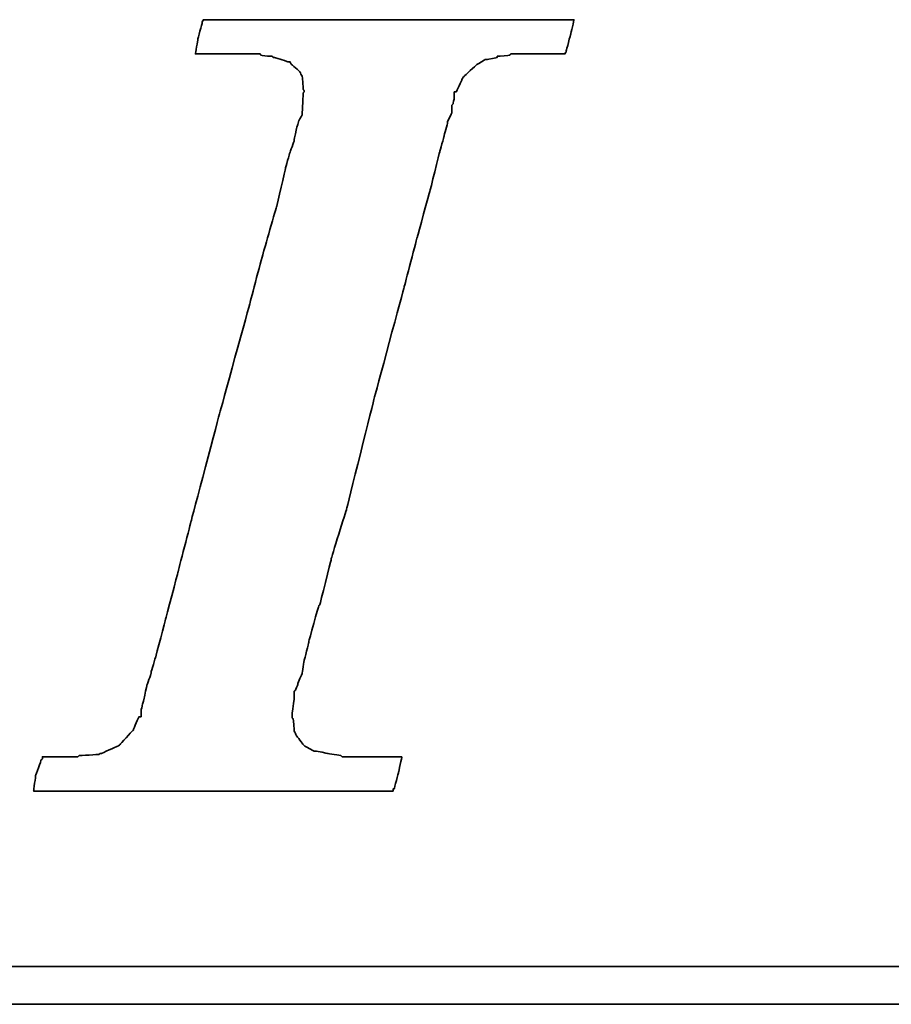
# Model space of a CAD drawing. Header units: millimetres. Extents: x 292 to 530, y -268 to -194.
# Tile 31 of 52: x 464.16 to 465.88, y -247.75 to -245.8. Entities that reach past the tile are written whole.
import ezdxf

# ---------------------------------------------------------------- set-up
doc = ezdxf.new("R2010")
doc.units = ezdxf.units.MM
doc.header["$LTSCALE"] = 0.1
doc.layers.add('DIM', color=4, linetype='CONTINUOUS')
doc.layers.add('layer 1', color=7, linetype='CONTINUOUS')

# ---------------------------------------------------------------- blocks, each defined once
blk = doc.blocks.new('TBI MOTION logo(完整正式版)')
at = {"layer": 'layer 1', "color": 22, "lineweight": 35}
for points, knots in [([(-40.59125, -7.94375), (-40.59125, -7.94375), (-40.97375, -7.94375), (-40.97375, -7.94375), (-40.97375, -7.94375), (-40.97375, -7.94375), (-41.38125, -7.94375), (-41.38125, -7.94375), (-41.38125, -7.94375), (-41.38125, -7.94375), (-41.54875, -7.94375), (-41.54875, -7.94375), (-41.54875, -7.94375), (-41.54875, -7.94375), (-41.59875, -7.94375), (-41.59875, -7.94375), (-41.59875, -7.94375), (-41.59875, -7.94375), (-41.88375, -7.94375), (-41.88375, -7.94375), (-41.88375, -7.94375), (-41.88375, -7.94375), (-41.90875, -7.91875), (-41.90875, -7.91875), (-41.90875, -7.91875), (-41.90875, -7.91875), (-42.19875, -7.87125), (-42.19875, -7.87125), (-42.19875, -7.87125), (-42.19875, -7.87125), (-42.43875, -7.82375), (-42.43875, -7.82375), (-42.43875, -7.82375), (-42.43875, -7.82375), (-42.45875, -7.82375), (-42.45875, -7.82375), (-42.45875, -7.82375), (-42.45875, -7.82375), (-42.48625, -7.82375), (-42.48625, -7.82375), (-42.48625, -7.82375), (-42.48625, -7.82375), (-42.67625, -7.72375), (-42.67625, -7.72375), (-42.67625, -7.72375), (-42.67625, -7.72375), (-42.70125, -7.70375), (-42.70125, -7.70375), (-42.70125, -7.70375), (-42.70125, -7.70375), (-42.72375, -7.67875), (-42.72375, -7.67875), (-42.72375, -7.67875), (-42.72375, -7.67875), (-42.86875, -7.48875), (-42.86875, -7.48875), (-42.86875, -7.48875), (-42.86875, -7.48875), (-42.89375, -7.43875), (-42.89375, -7.43875), (-42.89375, -7.43875), (-42.89375, -7.43875), (-42.91875, -7.38875), (-42.91875, -7.38875), (-42.91875, -7.38875), (-42.91875, -7.38875), (-42.93875, -7.12875), (-42.93875, -7.12875), (-42.93875, -7.12875), (-42.93875, -7.12875), (-42.96375, -7.10375), (-42.96375, -7.10375), (-42.96375, -7.10375), (-42.96375, -7.10375), (-42.96375, -7.05375), (-42.96375, -7.05375), (-42.96375, -7.05375), (-42.96375, -7.05375), (-42.96375, -7.00875), (-42.96375, -7.00875), (-42.96375, -7.00875), (-42.96375, -7.00875), (-42.91875, -6.69625), (-42.91875, -6.69625), (-42.91875, -6.69625), (-42.91875, -6.69625), (-42.91875, -6.62375), (-42.91875, -6.62375), (-42.91875, -6.62375), (-42.91875, -6.62375), (-42.91875, -6.59625), (-42.91875, -6.59625), (-42.91875, -6.59625), (-42.91875, -6.59625), (-42.91875, -6.57375), (-42.91875, -6.57375), (-42.91875, -6.57375), (-42.91875, -6.57375), (-42.91875, -6.52875), (-42.91875, -6.52875), (-42.91875, -6.52875), (-42.91875, -6.52875), (-42.89375, -6.50375), (-42.89375, -6.50375), (-42.89375, -6.50375), (-42.89375, -6.50375), (-42.84375, -6.38375), (-42.84375, -6.38375), (-42.84375, -6.38375), (-42.84375, -6.38375), (-42.84375, -6.35875), (-42.84375, -6.35875), (-42.84375, -6.35875), (-42.84375, -6.35875), (-42.74625, -6.14375), (-42.74625, -6.14375), (-42.74625, -6.14375), (-42.74625, -6.14375), (-42.70125, -5.85375), (-42.70125, -5.85375), (-42.70125, -5.85375), (-42.70125, -5.85375), (-42.60375, -5.47125), (-42.60375, -5.47125), (-42.60375, -5.47125), (-42.60375, -5.47125), (-42.60375, -5.44875), (-42.60375, -5.44875), (-42.60375, -5.44875), (-42.60375, -5.44875), (-42.38875, -4.67875), (-42.38875, -4.67875), (-42.38875, -4.67875), (-42.38875, -4.67875), (-42.36375, -4.65375), (-42.36375, -4.65375), (-42.36375, -4.65375), (-42.36375, -4.65375), (-42.12375, -3.69625), (-42.12375, -3.69625), (-42.12375, -3.69625), (-42.12375, -3.69625), (-42.12375, -3.67374), (-42.12375, -3.67374), (-42.12375, -3.67374), (-42.12375, -3.67374), (-41.78875, -2.59374), (-41.78875, -2.59374), (-41.78875, -2.59374), (-41.78875, -2.59374), (-41.18875, -0.19375), (-41.18875, -0.19375), (-41.18875, -0.19375), (-41.18875, -0.19375), (-40.54375, 2.20624), (-40.54375, 2.20624), (-40.54375, 2.20624), (-40.54375, 2.20624), (-40.25375, 3.30875), (-40.25375, 3.30875), (-40.25375, 3.30875), (-40.25375, 3.30875), (-39.98875, 4.27125), (-39.98875, 4.27125), (-39.98875, 4.27125), (-39.98875, 4.27125), (-39.77375, 5.13125), (-39.77375, 5.13125), (-39.77375, 5.13125), (-39.77375, 5.13125), (-39.67875, 5.47125), (-39.67875, 5.47125), (-39.67875, 5.47125), (-39.67875, 5.47125), (-39.60375, 5.75625), (-39.60375, 5.75625), (-39.60375, 5.75625), (-39.60375, 5.75625), (-39.60375, 5.78125), (-39.60375, 5.78125), (-39.60375, 5.78125), (-39.60375, 5.78125), (-39.50875, 5.97125), (-39.50875, 5.97125), (-39.50875, 5.97125), (-39.50875, 5.97125), (-39.50875, 6.13875), (-39.50875, 6.13875), (-39.50875, 6.13875), (-39.50875, 6.13875), (-39.48625, 6.16625), (-39.48625, 6.16625), (-39.48625, 6.16625), (-39.48625, 6.16625), (-39.46125, 6.28625), (-39.46125, 6.28625), (-39.46125, 6.28625), (-39.46125, 6.28625), (-39.46125, 6.42625), (-39.46125, 6.42625), (-39.46125, 6.42625), (-39.46125, 6.42625), (-39.41375, 6.42625), (-39.41375, 6.42625), (-39.41375, 6.42625), (-39.41375, 6.42625), (-39.29375, 6.69125), (-39.29375, 6.69125), (-39.29375, 6.69125), (-39.29375, 6.69125), (-39.26875, 6.74125), (-39.26875, 6.74125), (-39.26875, 6.74125), (-39.26875, 6.74125), (-39.24375, 6.76625), (-39.24375, 6.76625), (-39.24375, 6.76625), (-39.24375, 6.76625), (-38.98375, 7.00624), (-38.98375, 7.00624), (-38.98375, 7.00624), (-38.98375, 7.00624), (-38.95625, 7.02624), (-38.95625, 7.02624), (-38.95625, 7.02624), (-38.95625, 7.02624), (-38.78875, 7.12624), (-38.78875, 7.12624), (-38.78875, 7.12624), (-38.78875, 7.12624), (-38.76375, 7.12624), (-38.76375, 7.12624), (-38.76375, 7.12624), (-38.76375, 7.12624), (-38.74375, 7.12624), (-38.74375, 7.12624), (-38.74375, 7.12624), (-38.74375, 7.12624), (-38.52875, 7.17125), (-38.52875, 7.17125), (-38.52875, 7.17125), (-38.52875, 7.17125), (-38.52875, 7.19624), (-38.52875, 7.19624), (-38.52875, 7.19624), (-38.52875, 7.19624), (-38.50375, 7.19624), (-38.50375, 7.19624), (-38.50375, 7.19624), (-38.50375, 7.19624), (-38.26125, 7.21875), (-38.26125, 7.21875), (-38.26125, 7.21875), (-38.26125, 7.21875), (-38.23875, 7.24624), (-38.23875, 7.24624), (-38.23875, 7.24624), (-38.23875, 7.24624), (-38.21625, 7.24624), (-38.21625, 7.24624), (-38.21625, 7.24624), (-38.21625, 7.24624), (-38.18875, 7.24624), (-38.18875, 7.24624), (-38.18875, 7.24624), (-38.18875, 7.24624), (-37.90375, 7.24624), (-37.90375, 7.24624), (-37.90375, 7.24624), (-37.90375, 7.24624), (-37.85375, 7.24624), (-37.85375, 7.24624), (-37.85375, 7.24624), (-37.85375, 7.24624), (-37.75875, 7.24624), (-37.75875, 7.24624), (-37.75875, 7.24624), (-37.75875, 7.24624), (-37.42375, 7.24624), (-37.42375, 7.24624), (-37.42375, 7.24624), (-37.42375, 7.24624), (-37.08875, 7.24624), (-37.08875, 7.24624), (-37.08875, 7.24624), (-37.08875, 7.24624), (-37.06375, 7.24624), (-37.06375, 7.24624), (-37.06375, 7.24624), (-37.06375, 7.24624), (-37.06375, 7.26624), (-37.06375, 7.26624), (-37.06375, 7.26624), (-37.06375, 7.26624), (-37.03875, 7.29125), (-37.03875, 7.29125), (-37.03875, 7.29125), (-37.03875, 7.29125), (-37.03875, 7.31625), (-37.03875, 7.31625), (-37.03875, 7.31625), (-37.03875, 7.31625), (-36.94125, 7.67625), (-36.94125, 7.67625), (-36.94125, 7.67625), (-36.94125, 7.67625), (-36.86875, 7.98625), (-36.86875, 7.98625), (-36.86875, 7.98625), (-36.86875, 7.98625), (-36.98875, 7.98625), (-36.98875, 7.98625), (-36.98875, 7.98625), (-36.98875, 7.98625), (-37.42375, 7.98625), (-37.42375, 7.98625), (-37.42375, 7.98625), (-37.42375, 7.98625), (-37.94875, 7.98625), (-37.94875, 7.98625), (-37.94875, 7.98625), (-37.94875, 7.98625), (-38.57375, 7.98625), (-38.57375, 7.98625), (-38.57375, 7.98625), (-38.57375, 7.98625), (-39.29375, 7.98625), (-39.29375, 7.98625), (-39.29375, 7.98625), (-39.29375, 7.98625), (-40.82875, 7.98625), (-40.82875, 7.98625), (-40.82875, 7.98625), (-40.82875, 7.98625), (-42.36375, 7.98625), (-42.36375, 7.98625), (-42.36375, 7.98625), (-42.36375, 7.98625), (-43.08375, 7.98625), (-43.08375, 7.98625), (-43.08375, 7.98625), (-43.08375, 7.98625), (-43.70875, 7.98625), (-43.70875, 7.98625), (-43.70875, 7.98625), (-43.70875, 7.98625), (-44.23375, 7.98625), (-44.23375, 7.98625), (-44.23375, 7.98625), (-44.23375, 7.98625), (-44.66875, 7.98625), (-44.66875, 7.98625), (-44.66875, 7.98625), (-44.66875, 7.98625), (-44.88375, 7.98625), (-44.88375, 7.98625), (-44.88375, 7.98625), (-44.88375, 7.98625), (-44.90875, 7.94125), (-44.90875, 7.94125), (-44.90875, 7.94125), (-44.90875, 7.94125), (-44.90875, 7.91625), (-44.90875, 7.91625), (-44.90875, 7.91625), (-44.90875, 7.91625), (-45.00375, 7.55625), (-45.00375, 7.55625), (-45.00375, 7.55625), (-45.00375, 7.55625), (-45.05375, 7.24624), (-45.05375, 7.24624), (-45.05375, 7.24624), (-45.05375, 7.24624), (-44.61875, 7.24624), (-44.61875, 7.24624), (-44.61875, 7.24624), (-44.61875, 7.24624), (-44.11375, 7.24624), (-44.11375, 7.24624), (-44.11375, 7.24624), (-44.11375, 7.24624), (-43.99375, 7.24624), (-43.99375, 7.24624), (-43.99375, 7.24624), (-43.99375, 7.24624), (-43.94625, 7.24624), (-43.94625, 7.24624), (-43.94625, 7.24624), (-43.94625, 7.24624), (-43.92374, 7.24624), (-43.92374, 7.24624), (-43.92374, 7.24624), (-43.92374, 7.24624), (-43.65875, 7.24624), (-43.65875, 7.24624), (-43.65875, 7.24624), (-43.65875, 7.24624), (-43.63875, 7.21875), (-43.63875, 7.21875), (-43.63875, 7.21875), (-43.63875, 7.21875), (-43.46875, 7.19624), (-43.46875, 7.19624), (-43.46875, 7.19624), (-43.46875, 7.19624), (-43.39875, 7.19624), (-43.39875, 7.19624), (-43.39875, 7.19624), (-43.39875, 7.19624), (-43.37125, 7.17125), (-43.37125, 7.17125), (-43.37125, 7.17125), (-43.37125, 7.17125), (-43.34875, 7.17125), (-43.34875, 7.17125), (-43.34875, 7.17125), (-43.34875, 7.17125), (-43.20375, 7.12624), (-43.20375, 7.12624), (-43.20375, 7.12624), (-43.20375, 7.12624), (-43.05875, 7.07624), (-43.05875, 7.07624), (-43.05875, 7.07624), (-43.05875, 7.07624), (-43.01375, 7.07624), (-43.01375, 7.07624), (-43.01375, 7.07624), (-43.01375, 7.07624), (-42.98875, 7.02624), (-42.98875, 7.02624), (-42.98875, 7.02624), (-42.98875, 7.02624), (-42.79875, 6.86125), (-42.79875, 6.86125), (-42.79875, 6.86125), (-42.79875, 6.86125), (-42.77375, 6.81125), (-42.77375, 6.81125), (-42.77375, 6.81125), (-42.77375, 6.81125), (-42.74625, 6.76625), (-42.74625, 6.76625), (-42.74625, 6.76625), (-42.74625, 6.76625), (-42.72375, 6.47625), (-42.72375, 6.47625), (-42.72375, 6.47625), (-42.72375, 6.47625), (-42.70125, 6.45124), (-42.70125, 6.45124), (-42.70125, 6.45124), (-42.70125, 6.45124), (-42.70125, 6.42625), (-42.70125, 6.42625), (-42.70125, 6.42625), (-42.70125, 6.42625), (-42.72375, 6.40625), (-42.72375, 6.40625), (-42.72375, 6.40625), (-42.72375, 6.40625), (-42.74625, 5.97125), (-42.74625, 5.97125), (-42.74625, 5.97125), (-42.74625, 5.97125), (-42.74625, 5.94625), (-42.74625, 5.94625), (-42.74625, 5.94625), (-42.74625, 5.94625), (-42.74625, 5.92625), (-42.74625, 5.92625), (-42.74625, 5.92625), (-42.74625, 5.92625), (-42.77375, 5.87625), (-42.77375, 5.87625), (-42.77375, 5.87625), (-42.77375, 5.87625), (-42.81875, 5.80625), (-42.81875, 5.80625), (-42.81875, 5.80625), (-42.81875, 5.80625), (-42.86875, 5.63625), (-42.86875, 5.63625), (-42.86875, 5.63625), (-42.86875, 5.63625), (-42.91875, 5.39625), (-42.91875, 5.39625), (-42.91875, 5.39625), (-42.91875, 5.39625), (-42.91875, 5.37124), (-42.91875, 5.37124), (-42.91875, 5.37124), (-42.91875, 5.37124), (-43.01375, 5.10874), (-43.01375, 5.10874), (-43.01375, 5.10874), (-43.01375, 5.10874), (-43.10875, 4.77124), (-43.10875, 4.77124), (-43.10875, 4.77124), (-43.10875, 4.77124), (-43.29875, 3.95625), (-43.29875, 3.95625), (-43.29875, 3.95625), (-43.29875, 3.95625), (-43.58875, 2.95125), (-43.58875, 2.95125), (-43.58875, 2.95125), (-43.58875, 2.95125), (-43.87375, 1.87125), (-43.87375, 1.87125), (-43.87375, 1.87125), (-43.87375, 1.87125), (-44.52625, -0.50374), (-44.52625, -0.50374), (-44.52625, -0.50374), (-44.52625, -0.50374), (-45.14875, -2.85375), (-45.14875, -2.85375), (-45.14875, -2.85375), (-45.14875, -2.85375), (-45.43375, -3.95875), (-45.43375, -3.95875), (-45.43375, -3.95875), (-45.43375, -3.95875), (-45.69875, -4.96875), (-45.69875, -4.96875), (-45.69875, -4.96875), (-45.69875, -4.96875), (-45.91375, -5.78375), (-45.91375, -5.78375), (-45.91375, -5.78375), (-45.91375, -5.78375), (-46.01375, -6.11875), (-46.01375, -6.11875), (-46.01375, -6.11875), (-46.01375, -6.11875), (-46.01375, -6.14375), (-46.01375, -6.14375), (-46.01375, -6.14375), (-46.01375, -6.14375), (-46.10875, -6.40875), (-46.10875, -6.40875), (-46.10875, -6.40875), (-46.10875, -6.40875), (-46.15375, -6.64875), (-46.15375, -6.64875), (-46.15375, -6.64875), (-46.15375, -6.64875), (-46.20375, -6.83875), (-46.20375, -6.83875), (-46.20375, -6.83875), (-46.20375, -6.83875), (-46.22875, -6.93375), (-46.22875, -6.93375), (-46.22875, -6.93375), (-46.22875, -6.93375), (-46.22875, -7.07875), (-46.22875, -7.07875), (-46.22875, -7.07875), (-46.22875, -7.07875), (-46.27375, -7.07875), (-46.27375, -7.07875), (-46.27375, -7.07875), (-46.27375, -7.07875), (-46.39375, -7.34375), (-46.39375, -7.34375), (-46.39375, -7.34375), (-46.39375, -7.34375), (-46.39375, -7.36875), (-46.39375, -7.36875), (-46.39375, -7.36875), (-46.39375, -7.36875), (-46.42125, -7.38875), (-46.42125, -7.38875), (-46.42125, -7.38875), (-46.42125, -7.38875), (-46.68375, -7.67875), (-46.68375, -7.67875), (-46.68375, -7.67875), (-46.68375, -7.67875), (-46.70875, -7.70375), (-46.70875, -7.70375), (-46.70875, -7.70375), (-46.70875, -7.70375), (-46.75375, -7.72375), (-46.75375, -7.72375), (-46.75375, -7.72375), (-46.75375, -7.72375), (-47.08875, -7.87125), (-47.08875, -7.87125), (-47.08875, -7.87125), (-47.08875, -7.87125), (-47.11625, -7.87125), (-47.11625, -7.87125), (-47.11625, -7.87125), (-47.11625, -7.87125), (-47.13875, -7.89375), (-47.13875, -7.89375), (-47.13875, -7.89375), (-47.13875, -7.89375), (-47.56875, -7.91875), (-47.56875, -7.91875), (-47.56875, -7.91875), (-47.56875, -7.91875), (-47.59625, -7.94375), (-47.59625, -7.94375), (-47.59625, -7.94375), (-47.59625, -7.94375), (-47.64375, -7.94375), (-47.64375, -7.94375), (-47.64375, -7.94375), (-47.64375, -7.94375), (-47.73625, -7.94375), (-47.73625, -7.94375), (-47.73625, -7.94375), (-47.73625, -7.94375), (-48.07375, -7.94375), (-48.07375, -7.94375), (-48.07375, -7.94375), (-48.07375, -7.94375), (-48.36125, -7.94375), (-48.36125, -7.94375), (-48.36125, -7.94375), (-48.36125, -7.94375), (-48.36125, -7.96625), (-48.36125, -7.96625), (-48.36125, -7.96625), (-48.36125, -7.96625), (-48.36125, -7.99125), (-48.36125, -7.99125), (-48.36125, -7.99125), (-48.36125, -7.99125), (-48.38875, -8.01375), (-48.38875, -8.01375), (-48.38875, -8.01375), (-48.38875, -8.01375), (-48.50875, -8.34875), (-48.50875, -8.34875), (-48.50875, -8.34875), (-48.50875, -8.34875), (-48.55375, -8.68625), (-48.55375, -8.68625), (-48.55375, -8.68625), (-48.55375, -8.68625), (-48.45875, -8.68625), (-48.45875, -8.68625), (-48.45875, -8.68625), (-48.45875, -8.68625), (-48.07375, -8.68625), (-48.07375, -8.68625), (-48.07375, -8.68625), (-48.07375, -8.68625), (-47.52375, -8.68625), (-47.52375, -8.68625), (-47.52375, -8.68625), (-47.52375, -8.68625), (-46.92375, -8.68625), (-46.92375, -8.68625), (-46.92375, -8.68625), (-46.92375, -8.68625), (-46.25375, -8.68625), (-46.25375, -8.68625), (-46.25375, -8.68625), (-46.25375, -8.68625), (-46.20375, -8.68625), (-46.20375, -8.68625), (-46.20375, -8.68625), (-46.20375, -8.68625), (-44.71375, -8.68625), (-44.71375, -8.68625), (-44.71375, -8.68625), (-44.71375, -8.68625), (-43.22875, -8.68625), (-43.22875, -8.68625), (-43.22875, -8.68625), (-43.22875, -8.68625), (-42.55875, -8.68625), (-42.55875, -8.68625), (-42.55875, -8.68625), (-42.55875, -8.68625), (-42.50875, -8.68625), (-42.50875, -8.68625), (-42.50875, -8.68625), (-42.50875, -8.68625), (-41.93375, -8.68625), (-41.93375, -8.68625), (-41.93375, -8.68625), (-41.93375, -8.68625), (-41.38125, -8.68625), (-41.38125, -8.68625), (-41.38125, -8.68625), (-41.38125, -8.68625), (-40.97375, -8.68625), (-40.97375, -8.68625), (-40.97375, -8.68625), (-40.97375, -8.68625), (-40.78125, -8.68625), (-40.78125, -8.68625), (-40.78125, -8.68625), (-40.78125, -8.68625), (-40.78125, -8.63875), (-40.78125, -8.63875), (-40.78125, -8.63875), (-40.78125, -8.63875), (-40.75875, -8.63875), (-40.75875, -8.63875), (-40.75875, -8.63875), (-40.75875, -8.63875), (-40.66375, -8.27875), (-40.66375, -8.27875), (-40.66375, -8.27875), (-40.66375, -8.27875), (-40.59125, -7.94375), (-40.59125, -7.94375)], [0, 0, 0, 0, 0.00558659, 0.00558659, 0.00558659, 0.0055866, 0.01117318, 0.01117318, 0.01117318, 0.01117319, 0.01675978, 0.01675978, 0.01675978, 0.01675979, 0.02234637, 0.02234637, 0.02234637, 0.02234638, 0.02793296, 0.02793296, 0.02793296, 0.02793297, 0.03351955, 0.03351955, 0.03351955, 0.03351956, 0.03910615, 0.03910615, 0.03910615, 0.03910616, 0.04469274, 0.04469274, 0.04469274, 0.04469275, 0.05027933, 0.05027933, 0.05027933, 0.05027934, 0.05586592, 0.05586592, 0.05586592, 0.05586593, 0.06145251, 0.06145251, 0.06145251, 0.06145252, 0.06703911, 0.06703911, 0.06703911, 0.06703912, 0.0726257, 0.0726257, 0.0726257, 0.07262571, 0.07821229, 0.07821229, 0.07821229, 0.0782123, 0.08379888, 0.08379888, 0.08379888, 0.08379889, 0.08938547, 0.08938547, 0.08938547, 0.08938548, 0.09497207, 0.09497207, 0.09497207, 0.09497208, 0.10055866, 0.10055866, 0.10055866, 0.10055867, 0.10614525, 0.10614525, 0.10614525, 0.10614526, 0.11173184, 0.11173184, 0.11173184, 0.11173185, 0.11731844, 0.11731844, 0.11731844, 0.11731845, 0.12290503, 0.12290503, 0.12290503, 0.12290504, 0.12849162, 0.12849162, 0.12849162, 0.12849163, 0.13407821, 0.13407821, 0.13407821, 0.13407822, 0.1396648, 0.1396648, 0.1396648, 0.13966481, 0.1452514, 0.1452514, 0.1452514, 0.14525141, 0.15083799, 0.15083799, 0.15083799, 0.150838, 0.15642458, 0.15642458, 0.15642458, 0.15642459, 0.16201117, 0.16201117, 0.16201117, 0.16201118, 0.16759777, 0.16759777, 0.16759777, 0.16759778, 0.17318436, 0.17318436, 0.17318436, 0.17318437, 0.17877095, 0.17877095, 0.17877095, 0.17877096, 0.18435754, 0.18435754, 0.18435754, 0.18435755, 0.18994413, 0.18994413, 0.18994413, 0.18994414, 0.19553073, 0.19553073, 0.19553073, 0.19553074, 0.20111732, 0.20111732, 0.20111732, 0.20111733, 0.20670391, 0.20670391, 0.20670391, 0.20670392, 0.2122905, 0.2122905, 0.2122905, 0.21229051, 0.21787709, 0.21787709, 0.21787709, 0.2178771, 0.22346369, 0.22346369, 0.22346369, 0.2234637, 0.22905028, 0.22905028, 0.22905028, 0.22905029, 0.23463687, 0.23463687, 0.23463687, 0.23463688, 0.24022346, 0.24022346, 0.24022346, 0.24022347, 0.24581006, 0.24581006, 0.24581006, 0.24581007, 0.25139665, 0.25139665, 0.25139665, 0.25139666, 0.25698324, 0.25698324, 0.25698324, 0.25698325, 0.26256983, 0.26256983, 0.26256983, 0.26256984, 0.26815642, 0.26815642, 0.26815642, 0.26815643, 0.27374302, 0.27374302, 0.27374302, 0.27374303, 0.27932961, 0.27932961, 0.27932961, 0.27932962, 0.2849162, 0.2849162, 0.2849162, 0.28491621, 0.29050279, 0.29050279, 0.29050279, 0.2905028, 0.29608939, 0.29608939, 0.29608939, 0.2960894, 0.30167598, 0.30167598, 0.30167598, 0.30167599, 0.30726257, 0.30726257, 0.30726257, 0.30726258, 0.31284916, 0.31284916, 0.31284916, 0.31284917, 0.31843575, 0.31843575, 0.31843575, 0.31843576, 0.32402235, 0.32402235, 0.32402235, 0.32402236, 0.32960894, 0.32960894, 0.32960894, 0.32960895, 0.33519553, 0.33519553, 0.33519553, 0.33519554, 0.34078212, 0.34078212, 0.34078212, 0.34078213, 0.34636872, 0.34636872, 0.34636872, 0.34636873, 0.35195531, 0.35195531, 0.35195531, 0.35195532, 0.3575419, 0.3575419, 0.3575419, 0.35754191, 0.36312849, 0.36312849, 0.36312849, 0.3631285, 0.36871508, 0.36871508, 0.36871508, 0.36871509, 0.37430168, 0.37430168, 0.37430168, 0.37430169, 0.37988827, 0.37988827, 0.37988827, 0.37988828, 0.38547486, 0.38547486, 0.38547486, 0.38547487, 0.39106145, 0.39106145, 0.39106145, 0.39106146, 0.39664804, 0.39664804, 0.39664804, 0.39664805, 0.40223464, 0.40223464, 0.40223464, 0.40223465, 0.40782123, 0.40782123, 0.40782123, 0.40782124, 0.41340782, 0.41340782, 0.41340782, 0.41340783, 0.41899441, 0.41899441, 0.41899441, 0.41899442, 0.42458101, 0.42458101, 0.42458101, 0.42458102, 0.4301676, 0.4301676, 0.4301676, 0.43016761, 0.43575419, 0.43575419, 0.43575419, 0.4357542, 0.44134078, 0.44134078, 0.44134078, 0.44134079, 0.44692737, 0.44692737, 0.44692737, 0.44692738, 0.45251397, 0.45251397, 0.45251397, 0.45251398, 0.45810056, 0.45810056, 0.45810056, 0.45810057, 0.46368715, 0.46368715, 0.46368715, 0.46368716, 0.46927374, 0.46927374, 0.46927374, 0.46927375, 0.47486034, 0.47486034, 0.47486034, 0.47486035, 0.48044693, 0.48044693, 0.48044693, 0.48044694, 0.48603352, 0.48603352, 0.48603352, 0.48603353, 0.49162011, 0.49162011, 0.49162011, 0.49162012, 0.4972067, 0.4972067, 0.4972067, 0.49720671, 0.5027933, 0.5027933, 0.5027933, 0.50279331, 0.50837989, 0.50837989, 0.50837989, 0.5083799, 0.51396648, 0.51396648, 0.51396648, 0.51396649, 0.51955307, 0.51955307, 0.51955307, 0.51955308, 0.52513966, 0.52513966, 0.52513966, 0.52513967, 0.53072626, 0.53072626, 0.53072626, 0.53072627, 0.53631285, 0.53631285, 0.53631285, 0.53631286, 0.54189944, 0.54189944, 0.54189944, 0.54189945, 0.54748603, 0.54748603, 0.54748603, 0.54748604, 0.55307263, 0.55307263, 0.55307263, 0.55307264, 0.55865922, 0.55865922, 0.55865922, 0.55865923, 0.56424581, 0.56424581, 0.56424581, 0.56424582, 0.5698324, 0.5698324, 0.5698324, 0.56983241, 0.57541899, 0.57541899, 0.57541899, 0.575419, 0.58100559, 0.58100559, 0.58100559, 0.5810056, 0.58659218, 0.58659218, 0.58659218, 0.58659219, 0.59217877, 0.59217877, 0.59217877, 0.59217878, 0.59776536, 0.59776536, 0.59776536, 0.59776537, 0.60335196, 0.60335196, 0.60335196, 0.60335197, 0.60893855, 0.60893855, 0.60893855, 0.60893856, 0.61452514, 0.61452514, 0.61452514, 0.61452515, 0.62011173, 0.62011173, 0.62011173, 0.62011174, 0.62569832, 0.62569832, 0.62569832, 0.62569833, 0.63128492, 0.63128492, 0.63128492, 0.63128493, 0.63687151, 0.63687151, 0.63687151, 0.63687152, 0.6424581, 0.6424581, 0.6424581, 0.64245811, 0.64804469, 0.64804469, 0.64804469, 0.6480447, 0.65363128, 0.65363128, 0.65363128, 0.65363129, 0.65921788, 0.65921788, 0.65921788, 0.65921789, 0.66480447, 0.66480447, 0.66480447, 0.66480448, 0.67039106, 0.67039106, 0.67039106, 0.67039107, 0.67597765, 0.67597765, 0.67597765, 0.67597766, 0.68156425, 0.68156425, 0.68156425, 0.68156426, 0.68715084, 0.68715084, 0.68715084, 0.68715085, 0.69273743, 0.69273743, 0.69273743, 0.69273744, 0.69832402, 0.69832402, 0.69832402, 0.69832403, 0.70391061, 0.70391061, 0.70391061, 0.70391062, 0.70949721, 0.70949721, 0.70949721, 0.70949722, 0.7150838, 0.7150838, 0.7150838, 0.71508381, 0.72067039, 0.72067039, 0.72067039, 0.7206704, 0.72625698, 0.72625698, 0.72625698, 0.72625699, 0.73184358, 0.73184358, 0.73184358, 0.73184359, 0.73743017, 0.73743017, 0.73743017, 0.73743018, 0.74301676, 0.74301676, 0.74301676, 0.74301677, 0.74860335, 0.74860335, 0.74860335, 0.74860336, 0.75418994, 0.75418994, 0.75418994, 0.75418995, 0.75977654, 0.75977654, 0.75977654, 0.75977655, 0.76536313, 0.76536313, 0.76536313, 0.76536314, 0.77094972, 0.77094972, 0.77094972, 0.77094973, 0.77653631, 0.77653631, 0.77653631, 0.77653632, 0.78212291, 0.78212291, 0.78212291, 0.78212292, 0.7877095, 0.7877095, 0.7877095, 0.78770951, 0.79329609, 0.79329609, 0.79329609, 0.7932961, 0.79888268, 0.79888268, 0.79888268, 0.79888269, 0.80446927, 0.80446927, 0.80446927, 0.80446928, 0.81005587, 0.81005587, 0.81005587, 0.81005588, 0.81564246, 0.81564246, 0.81564246, 0.81564247, 0.82122905, 0.82122905, 0.82122905, 0.82122906, 0.82681564, 0.82681564, 0.82681564, 0.82681565, 0.83240223, 0.83240223, 0.83240223, 0.83240224, 0.83798883, 0.83798883, 0.83798883, 0.83798884, 0.84357542, 0.84357542, 0.84357542, 0.84357543, 0.84916201, 0.84916201, 0.84916201, 0.84916202, 0.8547486, 0.8547486, 0.8547486, 0.85474861, 0.8603352, 0.8603352, 0.8603352, 0.86033521, 0.86592179, 0.86592179, 0.86592179, 0.8659218, 0.87150838, 0.87150838, 0.87150838, 0.87150839, 0.87709497, 0.87709497, 0.87709497, 0.87709498, 0.88268156, 0.88268156, 0.88268156, 0.88268157, 0.88826816, 0.88826816, 0.88826816, 0.88826817, 0.89385475, 0.89385475, 0.89385475, 0.89385476, 0.89944134, 0.89944134, 0.89944134, 0.89944135, 0.90502793, 0.90502793, 0.90502793, 0.90502794, 0.91061453, 0.91061453, 0.91061453, 0.91061454, 0.91620112, 0.91620112, 0.91620112, 0.91620113, 0.92178771, 0.92178771, 0.92178771, 0.92178772, 0.9273743, 0.9273743, 0.9273743, 0.92737431, 0.93296089, 0.93296089, 0.93296089, 0.9329609, 0.93854749, 0.93854749, 0.93854749, 0.9385475, 0.94413408, 0.94413408, 0.94413408, 0.94413409, 0.94972067, 0.94972067, 0.94972067, 0.94972068, 0.95530726, 0.95530726, 0.95530726, 0.95530727, 0.96089385, 0.96089385, 0.96089385, 0.96089386, 0.96648045, 0.96648045, 0.96648045, 0.96648046, 0.97206704, 0.97206704, 0.97206704, 0.97206705, 0.97765363, 0.97765363, 0.97765363, 0.97765364, 0.98324022, 0.98324022, 0.98324022, 0.98324023, 0.98882682, 0.98882682, 0.98882682, 0.98882683, 0.99441341, 0.99441341, 0.99441341, 0.99441342, 1, 1, 1, 1]), ([(75.90875, -9.47875), (75.90875, -9.47875), (75.90875, -12.28625), (75.90875, -12.28625), (75.90875, -12.28625), (75.90875, -12.28625), (75.90875, -12.47875), (75.90875, -12.47875), (75.90875, -12.47875), (75.90875, -12.47875), (75.71625, -12.47875), (75.71625, -12.47875), (75.71625, -12.47875), (75.71625, -12.47875), (-88.32875, -12.47875), (-88.32875, -12.47875), (-88.32875, -12.47875), (-88.32875, -12.47875), (-88.32875, -13.29375), (-88.32875, -13.29375), (-88.32875, -13.29375), (-88.32875, -13.29375), (82.89125, -13.29375), (82.89125, -13.29375), (82.89125, -13.29375), (82.89125, -13.29375), (75.90875, -9.47875), (75.90875, -9.47875)], [0, 0, 0, 0, 0.14285714, 0.14285714, 0.14285714, 0.14285715, 0.28571429, 0.28571429, 0.28571429, 0.2857143, 0.42857143, 0.42857143, 0.42857143, 0.42857144, 0.57142857, 0.57142857, 0.57142857, 0.57142858, 0.71428571, 0.71428571, 0.71428571, 0.71428572, 0.85714286, 0.85714286, 0.85714286, 0.85714287, 1, 1, 1, 1])]:
    blk.add_open_spline(points, degree=3, knots=knots, dxfattribs=at)

msp = doc.modelspace()

# ---------------------------------------------------------------- block references
at = {"layer": 'DIM', "color": 0, "xscale": 0.0912171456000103, "yscale": 0.0912171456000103, "zscale": 0.0912171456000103}
msp.add_blockref('TBI MOTION logo(完整正式版)', (468.6196, -246.5324), dxfattribs=at)

doc.saveas('drawing.dxf')
